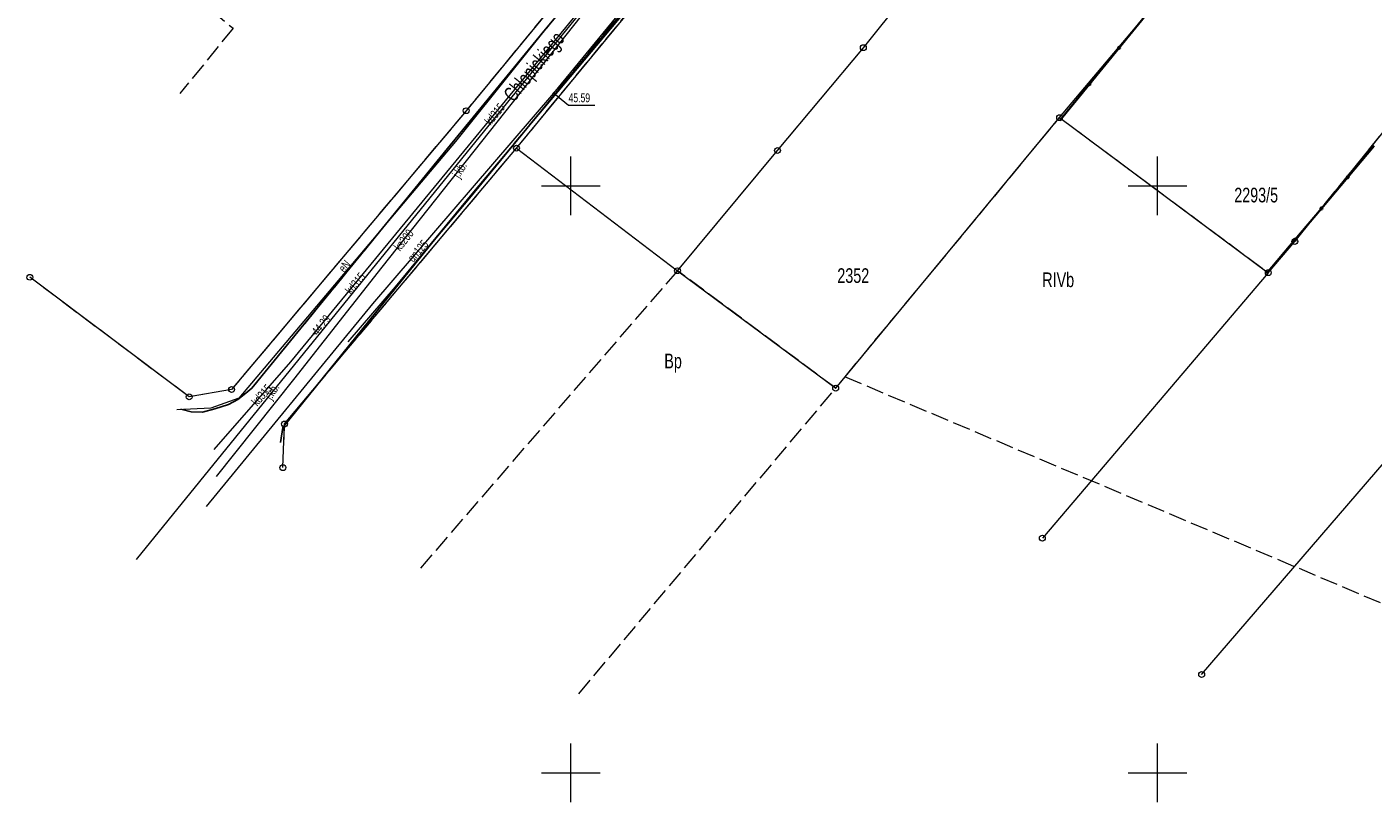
# Model space of a CAD drawing. Header units: millimetres. Extents: x 6552798 to 6553858, y 5859376 to 5860252.
# Tile 3 of 43: x 6553154 to 6553268, y 5859698 to 5859764. Entities that reach past the tile are written whole.
import ezdxf
from ezdxf.enums import TextEntityAlignment as Align

# ---------------------------------------------------------------- set-up
doc = ezdxf.new("R2010")
doc.units = ezdxf.units.MM
for name, pattern in [('1', [0]), ('1_1', [0]), ('1_OTKJ', [2, 1.5, -0.5]), ('1_OTKK', [0]), ('3_SUEP_A', [0]), ('3_SUGP', [0]), ('3_SUKP', [0]), ('3_SUTP_A', [0]), ('GDE', [0]), ('GUK', [2, 1.5, -0.5])]:
    doc.linetypes.add(name, pattern=pattern)
for name, color, linetype, lineweight in [('Dzialki', 7, 'GDE', 18), ('Kontury', 3, 'GUK', 18), ('Numery_dzialek', 7, 'Continuous', 13), ('Numery_konturow', 3, 'Continuous', 13), ('OTK_E_T_0', 7, 'Continuous', 0), ('OTK_E_T_8', 7, 'Continuous', 25), ('OTK_L_0', 7, '1_OTKJ', 18), ('OTK_L_1', 7, '1_OTKK', 25), ('OTK_L_18', 7, '1_1', 18), ('OTO_L_0', 7, 'Continuous', 35), ('Podzial_sekcyjny_krzyze', 7, '1', 0), ('Punkty', 7, 'Continuous', 18), ('SUEP_E_T_0', 1, 'Continuous', 0), ('SUEP_L_0', 1, '3_SUEP_A', 18), ('SUGP_E_T_0', 52, 'Continuous', 0), ('SUGP_L_0', 52, '3_SUGP', 18), ('SUGR_T_0', 52, 'Continuous', 18), ('SUKP_E_T_0', 34, 'Continuous', 0), ('SUKP_L_0', 34, '3_SUKP', 18), ('SUKR_T_0', 34, 'Continuous', 18), ('SUTP_L_0', 30, '3_SUTP_A', 18)]:
    doc.layers.add(name, color=color, linetype=linetype, lineweight=lineweight)
doc.styles.get("Standard").update_dxf_attribs({"font": 'arial.ttf'})

# ---------------------------------------------------------------- blocks, each defined once
blk = doc.blocks.new('GRT')
at = {"linetype": 'Continuous'}
blk.add_circle((0, 0), 0.25, dxfattribs=at)
blk = doc.blocks.new('4_SUPS')
at = {"linetype": 'Continuous'}
blk.add_circle((0, 0), 0.0625, dxfattribs=at)

msp = doc.modelspace()

# ---------------------------------------------------------------- linework, layer by layer
at = {"layer": 'Dzialki'}
for p, q in [((6553241.66, 5859755.81), (6553274, 5859794.22)), ((6553211.83, 5859781.64), (6553191.07, 5859756.4)), ((6553261.71, 5859745.26), (6553291.34, 5859781.96)), ((6553195.36, 5859753.21), (6553216.08, 5859778.41)), ((6553224.93, 5859761.77), (6553235.72, 5859775.24)), ((6553217.61, 5859753.01), (6553224.93, 5859761.77)), ((6553191.07, 5859756.4), (6553171.07, 5859732.65)), ((6553222.57, 5859732.76), (6553241.66, 5859755.81)), ((6553241.66, 5859755.81), (6553259.45, 5859742.6)), ((6553175.58, 5859729.71), (6553195.36, 5859753.21)), ((6553195.36, 5859753.21), (6553209.08, 5859742.77)), ((6553209.08, 5859742.77), (6553217.61, 5859753.01)), ((6553259.45, 5859742.6), (6553261.71, 5859745.26)), ((6553167.45, 5859732.02), (6553153.87, 5859742.21)), ((6553209.08, 5859742.77), (6553222.57, 5859732.76)), ((6553259.45, 5859742.6), (6553240.19, 5859719.99)), ((6553171.07, 5859732.65), (6553167.45, 5859732.02)), ((6553253.77, 5859708.36), (6553272.85, 5859730.54)), ((6553175.44, 5859725.99), (6553175.58, 5859729.71))]:
    msp.add_line(p, q, dxfattribs=at)
at = {"layer": 'Kontury'}
for p, q in [((6553211.83, 5859781.64), (6553191.07, 5859756.4)), ((6553261.71, 5859745.26), (6553291.34, 5859781.96)), ((6553195.36, 5859753.21), (6553216.08, 5859778.41)), ((6553155.57, 5859776.59), (6553171.19, 5859763.42)), ((6553171.19, 5859763.42), (6553166.67, 5859757.88)), ((6553191.07, 5859756.4), (6553171.07, 5859732.65)), ((6553223.37, 5859733.73), (6553241.66, 5859755.81)), ((6553241.66, 5859755.81), (6553259.45, 5859742.6)), ((6553175.58, 5859729.71), (6553195.36, 5859753.21)), ((6553259.45, 5859742.6), (6553261.71, 5859745.26)), ((6553167.45, 5859732.02), (6553153.87, 5859742.21)), ((6553209.08, 5859742.77), (6553187.01, 5859717.25)), ((6553222.57, 5859732.76), (6553209.08, 5859742.77)), ((6553200.67, 5859706.73), (6553222.57, 5859732.76)), ((6553222.57, 5859732.76), (6553223.37, 5859733.73)), ((6553223.37, 5859733.73), (6553302.33, 5859700.44)), ((6553171.07, 5859732.65), (6553167.45, 5859732.02)), ((6553175.44, 5859725.99), (6553175.58, 5859729.71))]:
    msp.add_line(p, q, dxfattribs=at)
at = {"layer": 'OTK_L_0', "linetype": '1_OTKJ'}
for p, q in [((6553191.36, 5859748.96), (6553213, 5859775.29)), ((6553200.64, 5859766.72), (6553197.7, 5859763.17)), ((6553197.7, 5859763.17), (6553189.48, 5859753.17)), ((6553189.48, 5859753.17), (6553185.85, 5859748.73)), ((6553188.49, 5859745.55), (6553191.36, 5859748.96)), ((6553185.85, 5859748.73), (6553172.79, 5859732.77)), ((6553175.45, 5859729.41), (6553188.49, 5859745.55)), ((6553172.79, 5859732.77), (6553172.27, 5859732.34)), ((6553171.6, 5859731.79), (6553170.8, 5859731.37)), ((6553172.27, 5859732.34), (6553171.6, 5859731.79)), ((6553167.61, 5859730.76), (6553166.73, 5859730.97)), ((6553168.59, 5859730.73), (6553167.61, 5859730.76)), ((6553169.63, 5859731), (6553168.59, 5859730.73)), ((6553170.8, 5859731.37), (6553169.63, 5859731)), ((6553175.45, 5859729.41), (6553175.25, 5859728.12))]:
    msp.add_line(p, q, dxfattribs=at)
at = {"layer": 'OTK_L_1', "linetype": '1_OTKK'}
for p, q in [((6553191.36, 5859748.96), (6553213, 5859775.29)), ((6553200.64, 5859766.72), (6553197.7, 5859763.17)), ((6553197.7, 5859763.17), (6553189.48, 5859753.17)), ((6553189.48, 5859753.17), (6553185.85, 5859748.73)), ((6553188.49, 5859745.55), (6553191.36, 5859748.96)), ((6553185.85, 5859748.73), (6553172.79, 5859732.77)), ((6553175.45, 5859729.41), (6553188.49, 5859745.55)), ((6553172.79, 5859732.77), (6553172.27, 5859732.34)), ((6553171.6, 5859731.79), (6553170.8, 5859731.37)), ((6553172.27, 5859732.34), (6553171.6, 5859731.79)), ((6553167.61, 5859730.76), (6553166.73, 5859730.97)), ((6553168.59, 5859730.73), (6553167.61, 5859730.76)), ((6553169.63, 5859731), (6553168.59, 5859730.73)), ((6553170.8, 5859731.37), (6553169.63, 5859731)), ((6553175.25, 5859728.12), (6553175.45, 5859729.41))]:
    msp.add_line(p, q, dxfattribs=at)
at = {"layer": 'OTK_L_18', "linetype": '1_1'}
msp.add_line((6553247.169, 5859821.873), (6553162.925, 5859718.178), dxfattribs=at)
at = {"layer": 'OTO_L_0'}
for p, q in [((6553249.262, 5859764.851), (6553246.73, 5859761.76)), ((6553246.73, 5859761.76), (6553244.199, 5859758.668)), ((6553244.199, 5859758.668), (6553241.667, 5859755.576)), ((6553266.228, 5859750.737), (6553268.479, 5859753.402)), ((6553263.977, 5859748.071), (6553266.228, 5859750.737)), ((6553261.727, 5859745.405), (6553263.977, 5859748.071)), ((6553259.307, 5859742.539), (6553261.727, 5859745.405))]:
    msp.add_line(p, q, dxfattribs=at)
for centre in [(6553246.73, 5859761.76), (6553244.199, 5859758.668), (6553266.228, 5859750.737), (6553263.977, 5859748.071), (6553261.727, 5859745.405)]:
    msp.add_circle(centre, 0.085, dxfattribs=at)
at = {"layer": 'Podzial_sekcyjny_krzyze'}
for p, q in [((6553200, 5859747.5), (6553200, 5859752.5)), ((6553250, 5859747.5), (6553250, 5859752.5)), ((6553197.5, 5859750), (6553202.5, 5859750)), ((6553247.5, 5859750), (6553252.5, 5859750)), ((6553200, 5859697.5), (6553200, 5859702.5)), ((6553250, 5859697.5), (6553250, 5859702.5)), ((6553197.5, 5859700), (6553202.5, 5859700)), ((6553247.5, 5859700), (6553252.5, 5859700))]:
    msp.add_line(p, q, dxfattribs=at)
at = {"layer": 'SUEP_L_0', "linetype": '3_SUEP_A'}
for p, q in [((6553210.94, 5859779.71), (6553190.16, 5859753.78)), ((6553190.16, 5859753.78), (6553171.7, 5859731.92)), ((6553171.7, 5859731.92), (6553169.29, 5859731.07)), ((6553169.29, 5859731.07), (6553166.4, 5859730.91))]:
    msp.add_line(p, q, dxfattribs=at)
at = {"layer": 'SUGP_L_0', "linetype": '3_SUGP'}
for p, q in [((6553198.55, 5859757.89), (6553214.09, 5859776.84)), ((6553183.12, 5859739.96), (6553198.55, 5859757.89)), ((6553168.93, 5859722.69), (6553183.12, 5859739.96))]:
    msp.add_line(p, q, dxfattribs=at)
at = {"layer": 'SUGR_T_0', "linetype": 'Continuous', "lineweight": 0}
for p, q in [((6553198.55, 5859757.89), (6553199.797, 5859756.875)), ((6553199.797, 5859756.875), (6553202.05, 5859756.875))]:
    msp.add_line(p, q, dxfattribs=at)
at = {"layer": 'SUKP_L_0', "linetype": '3_SUKP'}
for p, q in [((6553176.13, 5859735.01), (6553210.37, 5859776.62)), ((6553183.91, 5859743.07), (6553200.9, 5859764.48)), ((6553176.37, 5859733.5), (6553183.91, 5859743.07)), ((6553169.57, 5859727.55), (6553176.13, 5859735.01)), ((6553169.78, 5859725.25), (6553176.37, 5859733.5))]:
    msp.add_line(p, q, dxfattribs=at)
at = {"layer": 'SUTP_L_0', "linetype": '3_SUTP_A'}
for p, q in [((6553191.593, 5859749.312), (6553206.36, 5859766.899)), ((6553185.033, 5859741.403), (6553191.593, 5859749.312)), ((6553181.02, 5859736.712), (6553185.033, 5859741.403))]:
    msp.add_line(p, q, dxfattribs=at)

# ---------------------------------------------------------------- block references
at = {"layer": 'Punkty'}
for p in [(6553224.93, 5859761.77), (6553191.07, 5859756.4), (6553241.66, 5859755.81), (6553195.36, 5859753.21), (6553217.61, 5859753.01), (6553261.71, 5859745.26), (6553153.87, 5859742.21), (6553209.08, 5859742.77), (6553259.45, 5859742.6), (6553171.07, 5859732.65), (6553222.57, 5859732.76), (6553167.45, 5859732.02), (6553175.58, 5859729.71), (6553175.44, 5859725.99), (6553240.19, 5859719.99), (6553253.77, 5859708.36)]:
    msp.add_blockref('GRT', p, dxfattribs=at)
at = {"layer": 'SUGR_T_0'}
msp.add_blockref('4_SUPS', (6553198.55, 5859757.89), dxfattribs=at)
at = {"layer": 'SUKR_T_0', "rotation": 50.54975557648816}
msp.add_blockref('4_SUPS', (6553178.119, 5859737.427), dxfattribs=at)

# ---------------------------------------------------------------- texts
at = {"layer": 'Numery_dzialek', "width": 0.7}
for s, p in [('2293/5', (6553256.55, 5859749.84)), ('2352', (6553222.71, 5859742.98))]:
    msp.add_text(s, height=1.25, dxfattribs=at).set_placement(p, align=Align.TOP_LEFT)
at = {"layer": 'Numery_konturow', "width": 0.7}
for s, p in [('RIVb', (6553242.901, 5859742.62)), ('Bp', (6553209.456, 5859735.702))]:
    msp.add_text(s, height=1.25, dxfattribs=at).set_placement(p, align=Align.TOP_RIGHT)
at = {"layer": 'OTK_E_T_0', "lineweight": 9, "width": 0.7}
for rotation, p in [(59.47028, (6553190.586, 5859751.318)), (57.86276, (6553174.581, 5859732.426))]:
    msp.add_text('j.kb.', height=0.75, rotation=rotation, dxfattribs=at).set_placement(p, align=Align.MIDDLE)
at = {"layer": 'OTK_E_T_8', "width": 0.7}
msp.add_text('Chłopickiego', height=1.25, rotation=50.90867, dxfattribs=at).set_placement((6553196.965, 5859760.077), align=Align.MIDDLE)
at = {"layer": 'SUEP_E_T_0', "lineweight": 9, "width": 0.7}
msp.add_text('eN', height=0.75, rotation=49.82007, dxfattribs=at).set_placement((6553180.68, 5859742.554))
at = {"layer": 'SUGP_E_T_0', "lineweight": 9, "width": 0.7}
msp.add_text('gn125', height=0.75, rotation=49.28404, dxfattribs=at).set_placement((6553186.286, 5859743.682), align=Align.MIDDLE_LEFT)
at = {"layer": 'SUGR_T_0', "lineweight": 9, "width": 0.7}
msp.add_text('45.59', height=0.75, dxfattribs=at).set_placement((6553199.797, 5859757.875), align=Align.TOP_LEFT)
at = {"layer": 'SUKP_E_T_0', "lineweight": 9, "width": 0.7}
for s, rotation, p in [('kd315', 50.54976, (6553192.86, 5859755.341)), ('ks200', 51.56609, (6553185.14, 5859744.62)), ('kd315', 50.54976, (6553180.986, 5859740.911)), ('kd315', 48.67301, (6553172.979, 5859731.426))]:
    msp.add_text(s, height=0.75, rotation=rotation, dxfattribs=at).set_placement(p, align=Align.MIDDLE_LEFT)
at = {"layer": 'SUKR_T_0', "lineweight": 9, "width": 0.7}
msp.add_text('44.29', height=0.75, rotation=50.54976, dxfattribs=at).set_placement((6553178.119, 5859737.427), align=Align.MIDDLE_LEFT)

doc.saveas('drawing.dxf')
